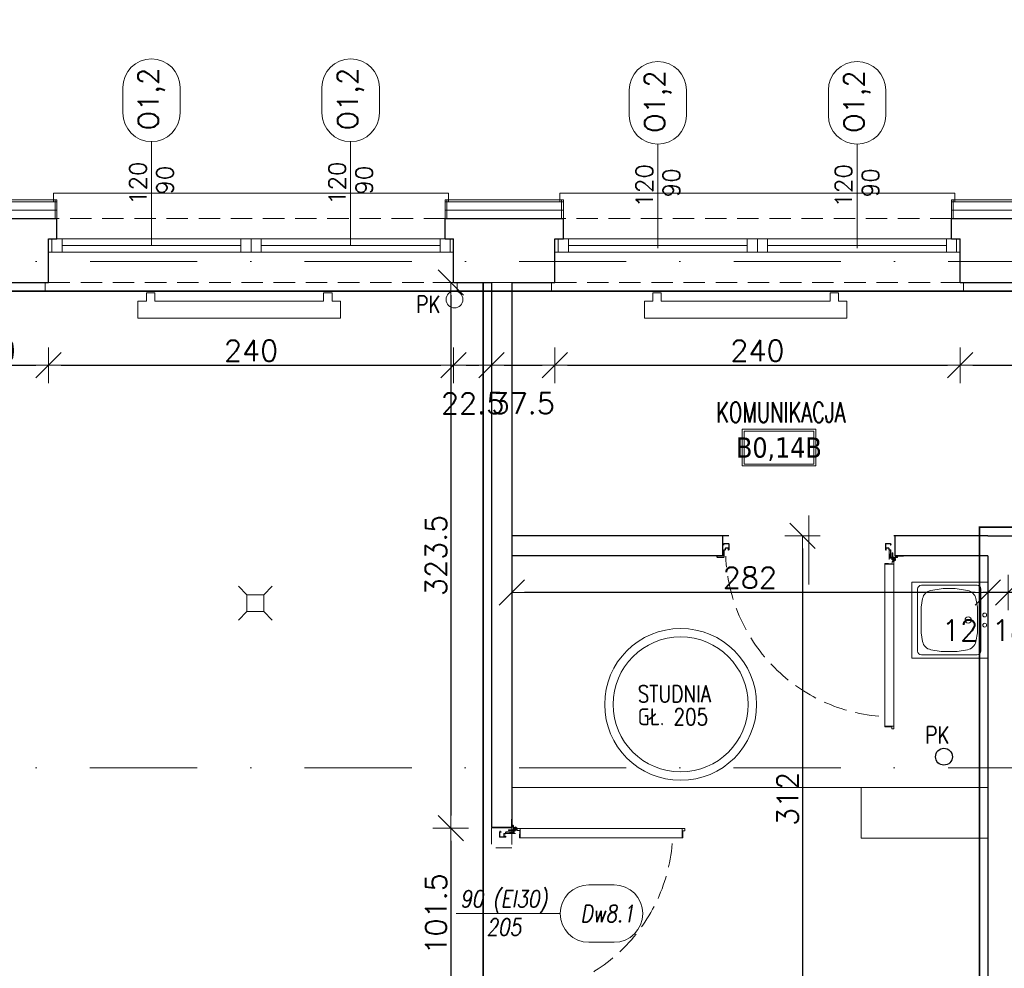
# Model space of a CAD drawing. Header units: millimetres. Extents: x 28291 to 177760, y -399809 to -170937.
# Tile 111 of 256: x 50504 to 51087, y -194758 to -194196. Entities that reach past the tile are written whole.
import ezdxf
from ezdxf.enums import TextEntityAlignment as Align

# ---------------------------------------------------------------- set-up
doc = ezdxf.new("R2010")
doc.units = ezdxf.units.MM
for name, pattern in [('2_3', [1, 0.5, -0.5]), ('CARKOVANA', [7.5, 5, -2.5]), ('CENTER', [0.6, 0.375, -0.075, 0.075, -0.075]), ('DASHDOT', [25.4, 12.7, -6.35, 0, -6.35]), ('HIDDEN', [9.525, 6.35, -3.175]), ('Hidden Line', [391.222223, 282.222223, -109]), ('HIDDEN2', [4.7625, 3.175, -1.5875])]:
    doc.linetypes.add(name, pattern=pattern)
doc.layers.get('0').update_dxf_attribs({"lineweight": 0})
for name, color, linetype, lineweight, true_color in [('!! 0_ Istn-okna - wymienione', 9, 'Continuous', 13, 0x808080), ('!! 0_Istn-armatura', 9, 'Continuous', 9, 0x808080), ('!! 0_Opis_okna - zrealizowane', 7, 'Continuous', 15, 0xb3b3b3), ('!! 1_drzwi-linia - zrealizowane', 7, 'Continuous', 5, 0x7a7a7a), ('!! 1_tynk zewn nowy wykon.', 7, 'Continuous', 13, 0x949494), ('!! 1_Wyburzenia', 252, 'CARKOVANA', 13, 0x696969), ('!! 2_OPIS DRZWI ZREAZL', 7, 'Continuous', 5, 0xb5b5b5), ('!! 2_remont ocieplenie wykon', 7, 'Continuous', 13, 0x949494)]:
    doc.layers.add(name, color=color, linetype=linetype, lineweight=lineweight, true_color=true_color)
for name, color, linetype, lineweight in [('!! 0_ Istn-sciany', 3, 'Continuous', 30), ('!! 0_ Istn-widok', 1, 'Continuous', 15), ('!! 0_Istn-cienka', 4, 'Continuous', 9), ('!! 0_Istn-drzwi', 1, 'Continuous', 13), ('!! 0_Istn-went', 5, 'Continuous', 13), ('!! 0_Opis_pom', 9, 'Continuous', 13), ('!! 1  WYDZIELENIE PPOŻ', 252, 'Continuous', 0), ('!! wymiary osi', 250, 'Continuous', 9), ('0-osie-liniA', 14, 'DASHDOT', 5)]:
    doc.layers.add(name, color=color, linetype=linetype, lineweight=lineweight)
doc.layers.add('!! 0_Istn-grzejniki', color=7, linetype='Continuous', lineweight=0, plot=False)
doc.layers.add('!! 0_opis pionów', color=4, linetype='Continuous')
doc.styles.add('50', font='ROMANS.shx', dxfattribs={"width": 0.8, "height": 10})
doc.styles.add('ARCHETYP', font='romans.shx', dxfattribs={"height": 15})
doc.styles.add('ARIAL', font='tahoma.ttf')
doc.styles.add('TXT', font='simplex.shx')
doc.linetypes.add('ZIGZAG', pattern='A,0.00254,-5.08,[131,ltypeshp.shx,S=5.08,R=0,X=-5.08,Y=0],-10.16,[131,ltypeshp.shx,S=5.08,R=180,X=5.08,Y=0],-5.08', length=20.32254)
doc.dimstyles.new('DIM50', dxfattribs={"dimscale": 5, "dimtxt": 2.5, "dimasz": 1.5, "dimexe": 0, "dimexo": 0, "dimgap": 0.5, "dimtad": 1, "dimdec": 4, "dimrnd": 0.5, "dimdsep": 46, "dimtxsty": 'TXT', "dimblk1": 'TICK1', "dimblk2": 'TICK1', "dimsah": 1, "dimcen": 0, "dimse1": 1, "dimse2": 1, "dimclrd": 1, "dimclre": 7, "dimclrt": 9, "dimadec": 0, "dimazin": 0, "dimtfac": 1, "dimtdec": 4, "dimtmove": 2, "dimatfit": 3, "dimldrblk": 'TICK1', "dimfxl": 1, "dimtolj": 1, "dimarcsym": 0})

# ---------------------------------------------------------------- blocks, each defined once
blk = doc.blocks.new('A$C19D82A3D')
for points in [[(-5, 10), (-10, 15)], [(5, 10), (10, 15)], [(-5, 0), (-10, -5)], [(5, 0), (10, -5)]]:
    blk.add_lwpolyline(points)
blk.add_lwpolyline([(-5, 10), (5, 10), (5, 0), (-5, 0)], close=True)
blk = doc.blocks.new('A$C04090CF1')
for p, q in [((0, 60), (60, 60)), ((0, 0), (0, 60)), ((54.5, 55.5), (5.5, 55.5)), ((60, 60), (60, 0)), ((2.5, 8.5), (2.5, 52.5)), ((13.04, 51.51), (19.82, 52.74)), ((46.96, 51.51), (40.18, 52.74)), ((57.5, 8.5), (57.5, 52.5)), ((5.22, 36.82), (6.58, 44.95)), ((54.78, 36.82), (53.42, 44.95)), ((6.58, 16.05), (5.22, 24.18)), ((53.42, 16.05), (54.78, 24.18)), ((19.82, 8.26), (13.04, 9.49)), ((40.18, 8.26), (46.96, 9.49)), ((60, 0), (0, 0)), ((54.5, 5.5), (5.5, 5.5))]:
    blk.add_line(p, q)
for points in [[(19.82, 52.74), (40.18, 52.74)], [(19.82, 8.26), (40.18, 8.26)]]:
    blk.add_lwpolyline(points)
for centre, radius in [((30, 15.5), 2.5), ((26, 2.48), 1.5), ((34, 2.48), 1.5)]:
    blk.add_circle(centre, radius)
for centre, radius, start, end in [((5.5, 52.5), 3, 90, 180), ((54.5, 52.5), 3, 0, 90), ((14.47, 43.64), 8, 100.30485, 170.53768), ((45.53, 43.64), 8, 9.46232, 79.69515), ((188.36, 30.5), 183.25, 178.0251, 181.9749), ((-128.36, 30.5), 183.25, 358.0251, 1.9749), ((14.47, 17.36), 8, 189.46232, 259.69515), ((45.53, 17.36), 8, 280.30485, 350.53768), ((5.5, 8.5), 3, 180, 270), ((54.5, 8.5), 3, 270, 0)]:
    blk.add_arc(centre, radius, start, end)
blk = doc.blocks.new('A$C1F8E0840')
at = {"linetype": 'Continuous', "xscale": 0.75, "yscale": 0.75, "zscale": 0.75}
blk.add_blockref('A$C04090CF1', (-22.5, 0), dxfattribs=at)
blk = doc.blocks.new('BLOK OSI')
at = {"layer": '0-osie-liniA', "ltscale": 5}
for points in [[(48639.33021, -194402.0883), (55424.2848, -194402.0883)], [(48639.25763, -194702.0883), (55442.2848, -194702.0883)]]:
    blk.add_lwpolyline(points, dxfattribs=at)
blk = doc.blocks.new('1_ok-opis')
blk.add_line((0, 111.61), (0, 50))
for points in [[(-17, 128.61), (-17, 143.61)], [(17, 128.61), (17, 143.61)]]:
    blk.add_lwpolyline(points)
for centre, start, end in [((0, 143.61), 0, 180), ((0, 128.61), 180, 0)]:
    blk.add_arc(centre, 17, start, end)
at = {"style": 'ARCHETYP'}
for tag, height, rotation, p in [('NR', 12, 90, (0, 136.9)), ('NR', 12, 270, (0, 136.9)), ('SZEROKOŚĆ', 10, 90, (-8, 78.29)), ('WYSOKOŚĆ', 10, 270, (-8, 78.29)), ('WYSOKOŚĆ', 10, 90, (8, 78.29)), ('SZEROKOŚĆ', 10, 270, (8, 78.29))]:
    blk.add_attdef(tag, text='', height=height, rotation=rotation, dxfattribs=at).set_placement(p, align=Align.MIDDLE)
blk = doc.blocks.new('TICK1')
at = {"color": 2}
blk.add_line((-1, -1), (1, 1), dxfattribs=at)
at = {"color": 0}
for p, q in [((0, -1.4), (0, 1.4)), ((0, 0), (-1, 0))]:
    blk.add_line(p, q, dxfattribs=at)
blk = doc.blocks.new('*D2237')
at = {"layer": '!! wymiary osi', "color": 1, "lineweight": -2, "transparency": 16777216}
blk.add_line((50211.21, -193779.13), (50776.21, -193779.13), dxfattribs=at)
at = {"layer": 'DEFPOINTS', "color": 0, "transparency": 16777216}
for p in [(50783.71, -193779.13), (50203.71, -194326.59), (50783.71, -194326.59)]:
    blk.add_point(p, dxfattribs=at)
at = {"layer": '!! wymiary osi', "color": 1, "lineweight": -2, "transparency": 16777216, "xscale": 7.5, "yscale": 7.5, "zscale": 7.5, "rotation": 180}
blk.add_blockref('TICK1', (50203.71, -193779.13), dxfattribs=at)
at = {"layer": '!! wymiary osi', "color": 1, "lineweight": -2, "transparency": 16777216, "xscale": 7.5, "yscale": 7.5, "zscale": 7.5}
blk.add_blockref('TICK1', (50783.71, -193779.13), dxfattribs=at)
at = {"layer": '!! wymiary osi', "color": 9, "transparency": 16777216, "insert": (50493.71, -193770.38), "char_height": 12.5, "attachment_point": 5, "style": 'TXT'}
blk.add_mtext('\\A1;580', dxfattribs=at)
blk = doc.blocks.new('*D2238')
at = {"layer": '!! wymiary osi', "color": 1, "lineweight": -2, "transparency": 16777216}
for p, q in [((50776.21, -193779.13), (50768.71, -193779.13)), ((50783.71, -193779.13), (50795.71, -193779.13)), ((50803.21, -193779.13), (50810.71, -193779.13))]:
    blk.add_line(p, q, dxfattribs=at)
at = {"layer": 'DEFPOINTS', "color": 0, "transparency": 16777216}
for p in [(50795.71, -193779.13), (50783.71, -194326.59), (50795.71, -194326.59)]:
    blk.add_point(p, dxfattribs=at)
at = {"layer": '!! wymiary osi', "color": 1, "lineweight": -2, "transparency": 16777216, "xscale": 7.5, "yscale": 7.5, "zscale": 7.5}
blk.add_blockref('TICK1', (50783.71, -193779.13), dxfattribs=at)
at = {"layer": '!! wymiary osi', "color": 1, "lineweight": -2, "transparency": 16777216, "xscale": 7.5, "yscale": 7.5, "zscale": 7.5, "rotation": 180}
blk.add_blockref('TICK1', (50795.71, -193779.13), dxfattribs=at)
at = {"layer": '!! wymiary osi', "color": 9, "transparency": 16777216, "insert": (50789.71, -193769.13), "char_height": 12.5, "attachment_point": 5, "style": 'TXT'}
blk.add_mtext('\\A1;12', dxfattribs=at)
blk = doc.blocks.new('*D2239')
at = {"layer": '!! wymiary osi', "color": 1, "lineweight": -2, "transparency": 16777216}
blk.add_line((50803.21, -193779.13), (51213.72, -193779.13), dxfattribs=at)
at = {"layer": 'DEFPOINTS', "color": 0, "transparency": 16777216}
for p in [(51221.22, -193779.13), (50795.71, -194326.59), (51221.22, -194326.59)]:
    blk.add_point(p, dxfattribs=at)
at = {"layer": '!! wymiary osi', "color": 1, "lineweight": -2, "transparency": 16777216, "xscale": 7.5, "yscale": 7.5, "zscale": 7.5, "rotation": 180}
blk.add_blockref('TICK1', (50795.71, -193779.13), dxfattribs=at)
at = {"layer": '!! wymiary osi', "color": 1, "lineweight": -2, "transparency": 16777216, "xscale": 7.5, "yscale": 7.5, "zscale": 7.5}
blk.add_blockref('TICK1', (51221.22, -193779.13), dxfattribs=at)
at = {"layer": '!! wymiary osi', "color": 9, "transparency": 16777216, "insert": (51008.46, -193770.38), "char_height": 12.5, "attachment_point": 5, "style": 'TXT'}
blk.add_mtext('\\A1;425.5', dxfattribs=at)
blk = doc.blocks.new('*D2364')
at = {"layer": '!! wymiary osi', "color": 1, "lineweight": -2, "transparency": 16777216}
blk.add_line((50759.47, -194359.09), (50759.47, -194667.42), dxfattribs=at)
at = {"layer": 'DEFPOINTS', "color": 0, "transparency": 16777216}
for p in [(50783.71, -194351.59), (50759.47, -194674.92), (50783.71, -194674.92)]:
    blk.add_point(p, dxfattribs=at)
at = {"layer": '!! wymiary osi', "color": 1, "lineweight": -2, "transparency": 16777216, "xscale": 7.5, "yscale": 7.5, "zscale": 7.5}
for p, rotation in [((50759.47, -194351.59), 90), ((50759.47, -194674.92), 270)]:
    blk.add_blockref('TICK1', p, dxfattribs=dict(at, rotation=rotation))
at = {"layer": '!! wymiary osi', "color": 9, "transparency": 16777216, "insert": (50750.72, -194513.26), "char_height": 12.5, "attachment_point": 5, "rotation": 90, "style": 'TXT'}
blk.add_mtext('\\A1;323.5', dxfattribs=at)
blk = doc.blocks.new('*D2365')
at = {"layer": '!! wymiary osi', "color": 1, "lineweight": -2, "transparency": 16777216}
blk.add_line((50759.47, -194682.42), (50759.47, -194769.09), dxfattribs=at)
at = {"layer": 'DEFPOINTS', "color": 0, "transparency": 16777216}
for p in [(50783.71, -194674.92), (50759.47, -194776.59), (50783.71, -194776.59)]:
    blk.add_point(p, dxfattribs=at)
at = {"layer": '!! wymiary osi', "color": 1, "lineweight": -2, "transparency": 16777216, "xscale": 7.5, "yscale": 7.5, "zscale": 7.5}
for p, rotation in [((50759.47, -194674.92), 90), ((50759.47, -194776.59), 270)]:
    blk.add_blockref('TICK1', p, dxfattribs=dict(at, rotation=rotation))
at = {"layer": '!! wymiary osi', "color": 9, "transparency": 16777216, "insert": (50750.72, -194725.76), "char_height": 12.5, "attachment_point": 5, "rotation": 90, "style": 'TXT'}
blk.add_mtext('\\A1;101.5', dxfattribs=at)
blk = doc.blocks.new('*D2382')
at = {"layer": '!! wymiary osi', "color": 1, "lineweight": -2, "transparency": 16777216}
blk.add_line((50468.72, -194400.59), (50513.72, -194400.59), dxfattribs=at)
at = {"layer": 'DEFPOINTS', "color": 0, "transparency": 16777216}
for p in [(50461.22, -194351.59), (50521.22, -194351.59), (50521.22, -194400.59)]:
    blk.add_point(p, dxfattribs=at)
at = {"layer": '!! wymiary osi', "color": 1, "lineweight": -2, "transparency": 16777216, "xscale": 7.5, "yscale": 7.5, "zscale": 7.5, "rotation": 180}
blk.add_blockref('TICK1', (50461.22, -194400.59), dxfattribs=at)
at = {"layer": '!! wymiary osi', "color": 1, "lineweight": -2, "transparency": 16777216, "xscale": 7.5, "yscale": 7.5, "zscale": 7.5}
blk.add_blockref('TICK1', (50521.22, -194400.59), dxfattribs=at)
at = {"layer": '!! wymiary osi', "color": 9, "transparency": 16777216, "insert": (50491.22, -194391.84), "char_height": 12.5, "attachment_point": 5, "style": 'TXT'}
blk.add_mtext('\\A1;60', dxfattribs=at)
blk = doc.blocks.new('*D2383')
at = {"layer": '!! wymiary osi', "color": 1, "lineweight": -2, "transparency": 16777216}
blk.add_line((50528.72, -194400.59), (50753.72, -194400.59), dxfattribs=at)
at = {"layer": 'DEFPOINTS', "color": 0, "transparency": 16777216}
for p in [(50521.22, -194351.59), (50761.22, -194351.59), (50761.22, -194400.59)]:
    blk.add_point(p, dxfattribs=at)
at = {"layer": '!! wymiary osi', "color": 1, "lineweight": -2, "transparency": 16777216, "xscale": 7.5, "yscale": 7.5, "zscale": 7.5, "rotation": 180}
blk.add_blockref('TICK1', (50521.22, -194400.59), dxfattribs=at)
at = {"layer": '!! wymiary osi', "color": 1, "lineweight": -2, "transparency": 16777216, "xscale": 7.5, "yscale": 7.5, "zscale": 7.5}
blk.add_blockref('TICK1', (50761.22, -194400.59), dxfattribs=at)
at = {"layer": '!! wymiary osi', "color": 9, "transparency": 16777216, "insert": (50641.22, -194391.84), "char_height": 12.5, "attachment_point": 5, "style": 'TXT'}
blk.add_mtext('\\A1;240', dxfattribs=at)
blk = doc.blocks.new('*D2384')
at = {"layer": '!! wymiary osi', "color": 1, "lineweight": -2, "transparency": 16777216}
blk.add_line((50768.72, -194400.59), (50776.21, -194400.59), dxfattribs=at)
at = {"layer": 'DEFPOINTS', "color": 0, "transparency": 16777216}
for p in [(50761.22, -194351.59), (50783.71, -194351.59), (50783.71, -194400.59)]:
    blk.add_point(p, dxfattribs=at)
at = {"layer": '!! wymiary osi', "color": 1, "lineweight": -2, "transparency": 16777216, "xscale": 7.5, "yscale": 7.5, "zscale": 7.5, "rotation": 180}
blk.add_blockref('TICK1', (50761.22, -194400.59), dxfattribs=at)
at = {"layer": '!! wymiary osi', "color": 1, "lineweight": -2, "transparency": 16777216, "xscale": 7.5, "yscale": 7.5, "zscale": 7.5}
blk.add_blockref('TICK1', (50783.71, -194400.59), dxfattribs=at)
at = {"layer": '!! wymiary osi', "color": 9, "transparency": 16777216, "insert": (50772.46, -194423.09), "char_height": 12.5, "attachment_point": 5, "style": 'TXT'}
blk.add_mtext('\\A1;22.5', dxfattribs=at)
blk = doc.blocks.new('*D2385')
at = {"layer": '!! wymiary osi', "color": 1, "lineweight": -2, "transparency": 16777216}
blk.add_line((50791.21, -194400.59), (50813.72, -194400.59), dxfattribs=at)
at = {"layer": 'DEFPOINTS', "color": 0, "transparency": 16777216}
for p in [(50783.71, -194351.59), (50821.22, -194351.59), (50821.22, -194400.59)]:
    blk.add_point(p, dxfattribs=at)
at = {"layer": '!! wymiary osi', "color": 1, "lineweight": -2, "transparency": 16777216, "xscale": 7.5, "yscale": 7.5, "zscale": 7.5, "rotation": 180}
blk.add_blockref('TICK1', (50783.71, -194400.59), dxfattribs=at)
at = {"layer": '!! wymiary osi', "color": 1, "lineweight": -2, "transparency": 16777216, "xscale": 7.5, "yscale": 7.5, "zscale": 7.5}
blk.add_blockref('TICK1', (50821.22, -194400.59), dxfattribs=at)
at = {"layer": '!! wymiary osi', "color": 9, "transparency": 16777216, "insert": (50802.46, -194423.09), "char_height": 12.5, "attachment_point": 5, "style": 'TXT'}
blk.add_mtext('\\A1;37.5', dxfattribs=at)
blk = doc.blocks.new('*D2386')
at = {"layer": '!! wymiary osi', "color": 1, "lineweight": -2, "transparency": 16777216}
blk.add_line((50828.72, -194400.59), (51053.72, -194400.59), dxfattribs=at)
at = {"layer": 'DEFPOINTS', "color": 0, "transparency": 16777216}
for p in [(50821.22, -194351.59), (51061.22, -194351.59), (51061.22, -194400.59)]:
    blk.add_point(p, dxfattribs=at)
at = {"layer": '!! wymiary osi', "color": 1, "lineweight": -2, "transparency": 16777216, "xscale": 7.5, "yscale": 7.5, "zscale": 7.5, "rotation": 180}
blk.add_blockref('TICK1', (50821.22, -194400.59), dxfattribs=at)
at = {"layer": '!! wymiary osi', "color": 1, "lineweight": -2, "transparency": 16777216, "xscale": 7.5, "yscale": 7.5, "zscale": 7.5}
blk.add_blockref('TICK1', (51061.22, -194400.59), dxfattribs=at)
at = {"layer": '!! wymiary osi', "color": 9, "transparency": 16777216, "insert": (50941.22, -194391.84), "char_height": 12.5, "attachment_point": 5, "style": 'TXT'}
blk.add_mtext('\\A1;240', dxfattribs=at)
blk = doc.blocks.new('*D2387')
at = {"layer": '!! wymiary osi', "color": 1, "lineweight": -2, "transparency": 16777216}
blk.add_line((51068.72, -194400.59), (51213.72, -194400.59), dxfattribs=at)
at = {"layer": 'DEFPOINTS', "color": 0, "transparency": 16777216}
for p in [(51061.22, -194351.59), (51221.22, -194351.59), (51221.22, -194400.59)]:
    blk.add_point(p, dxfattribs=at)
at = {"layer": '!! wymiary osi', "color": 1, "lineweight": -2, "transparency": 16777216, "xscale": 7.5, "yscale": 7.5, "zscale": 7.5, "rotation": 180}
blk.add_blockref('TICK1', (51061.22, -194400.59), dxfattribs=at)
at = {"layer": '!! wymiary osi', "color": 1, "lineweight": -2, "transparency": 16777216, "xscale": 7.5, "yscale": 7.5, "zscale": 7.5}
blk.add_blockref('TICK1', (51221.22, -194400.59), dxfattribs=at)
at = {"layer": '!! wymiary osi', "color": 9, "transparency": 16777216, "insert": (51141.22, -194391.84), "char_height": 12.5, "attachment_point": 5, "style": 'TXT'}
blk.add_mtext('\\A1;160', dxfattribs=at)
blk = doc.blocks.new('*D2581')
at = {"layer": '!! wymiary osi', "color": 1, "lineweight": -2, "transparency": 16777216}
for p, q in [((51082.21, -194535.23), (51074.71, -194535.23)), ((51108.22, -194535.23), (51089.71, -194535.23)), ((51115.72, -194535.23), (51123.22, -194535.23))]:
    blk.add_line(p, q, dxfattribs=at)
at = {"layer": 'DEFPOINTS', "color": 0, "transparency": 16777216}
for p in [(51089.71, -194513.59), (51108.22, -194513.59), (51089.71, -194535.23)]:
    blk.add_point(p, dxfattribs=at)
at = {"layer": '!! wymiary osi', "color": 1, "lineweight": -2, "transparency": 16777216, "xscale": 7.5, "yscale": 7.5, "zscale": 7.5}
blk.add_blockref('TICK1', (51089.71, -194535.23), dxfattribs=at)
at = {"layer": '!! wymiary osi', "color": 1, "lineweight": -2, "transparency": 16777216, "xscale": 7.5, "yscale": 7.5, "zscale": 7.5, "rotation": 180}
blk.add_blockref('TICK1', (51108.22, -194535.23), dxfattribs=at)
at = {"layer": '!! wymiary osi', "color": 9, "transparency": 16777216, "insert": (51098.96, -194557.73), "char_height": 12.5, "attachment_point": 5, "style": 'TXT'}
blk.add_mtext('\\A1;18.5', dxfattribs=at)
blk = doc.blocks.new('*D2582')
at = {"layer": '!! wymiary osi', "color": 1, "lineweight": -2, "transparency": 16777216}
for p, q in [((51070.21, -194535.23), (51062.71, -194535.23)), ((51089.71, -194535.23), (51077.71, -194535.23)), ((51097.21, -194535.23), (51104.71, -194535.23))]:
    blk.add_line(p, q, dxfattribs=at)
at = {"layer": 'DEFPOINTS', "color": 0, "transparency": 16777216}
for p in [(51077.71, -194501.59), (51089.71, -194513.59), (51077.71, -194535.23)]:
    blk.add_point(p, dxfattribs=at)
at = {"layer": '!! wymiary osi', "color": 1, "lineweight": -2, "transparency": 16777216, "xscale": 7.5, "yscale": 7.5, "zscale": 7.5}
blk.add_blockref('TICK1', (51077.71, -194535.23), dxfattribs=at)
at = {"layer": '!! wymiary osi', "color": 1, "lineweight": -2, "transparency": 16777216, "xscale": 7.5, "yscale": 7.5, "zscale": 7.5, "rotation": 180}
blk.add_blockref('TICK1', (51089.71, -194535.23), dxfattribs=at)
at = {"layer": '!! wymiary osi', "color": 9, "transparency": 16777216, "insert": (51061.25, -194557.73), "char_height": 12.5, "attachment_point": 5, "style": 'TXT'}
blk.add_mtext('\\A1;12', dxfattribs=at)
blk = doc.blocks.new('*D2583')
at = {"layer": '!! wymiary osi', "color": 1, "lineweight": -2, "transparency": 16777216}
blk.add_line((51070.21, -194535.23), (50803.21, -194535.23), dxfattribs=at)
at = {"layer": 'DEFPOINTS', "color": 0, "transparency": 16777216}
for p in [(50795.71, -194501.59), (51077.71, -194501.59), (50795.71, -194535.23)]:
    blk.add_point(p, dxfattribs=at)
at = {"layer": '!! wymiary osi', "color": 1, "lineweight": -2, "transparency": 16777216, "xscale": 7.5, "yscale": 7.5, "zscale": 7.5, "rotation": 180}
blk.add_blockref('TICK1', (50795.71, -194535.23), dxfattribs=at)
at = {"layer": '!! wymiary osi', "color": 1, "lineweight": -2, "transparency": 16777216, "xscale": 7.5, "yscale": 7.5, "zscale": 7.5}
blk.add_blockref('TICK1', (51077.71, -194535.23), dxfattribs=at)
at = {"layer": '!! wymiary osi', "color": 9, "transparency": 16777216, "insert": (50936.71, -194526.48), "char_height": 12.5, "attachment_point": 5, "style": 'TXT'}
blk.add_mtext('\\A1;282', dxfattribs=at)
blk = doc.blocks.new('*D2584')
at = {"layer": '!! wymiary osi', "color": 1, "lineweight": -2, "transparency": 16777216}
blk.add_line((50967.9, -194509.09), (50967.9, -194806.09), dxfattribs=at)
at = {"layer": 'DEFPOINTS', "color": 0, "transparency": 16777216}
for p in [(51077.71, -194501.59), (50967.9, -194813.59), (51077.71, -194813.59)]:
    blk.add_point(p, dxfattribs=at)
at = {"layer": '!! wymiary osi', "color": 1, "lineweight": -2, "transparency": 16777216, "xscale": 7.5, "yscale": 7.5, "zscale": 7.5}
for p, rotation in [((50967.9, -194501.59), 90), ((50967.9, -194813.59), 270)]:
    blk.add_blockref('TICK1', p, dxfattribs=dict(at, rotation=rotation))
at = {"layer": '!! wymiary osi', "color": 9, "transparency": 16777216, "insert": (50959.15, -194657.59), "char_height": 12.5, "attachment_point": 5, "rotation": 90, "style": 'TXT'}
blk.add_mtext('\\A1;312', dxfattribs=at)
blk = doc.blocks.new('zaw-dr-90-p')
at = {"color": 2, "linetype": 'CENTER', "ltscale": 0.2}
for p, q in [((12, 0), (-12, 0)), ((0, 12), (0, -12)), ((24.5, 24), (31, 24)), ((24.5, 19), (31, 19))]:
    blk.add_line(p, q, dxfattribs=at)
at = {"ltscale": 0.2}
for p, q in [((10, 12), (6.5, 12)), ((10, 0), (10, 6.5))]:
    blk.add_line(p, q, dxfattribs=at)
blk.add_lwpolyline([(0, 6.5), (23.5, 6.5, 0.414214), (28, 11), (28, 31), (24.5, 31), (24.5, 11, -0.414214), (23.5, 10), (0, 10, 4.561698), (7.6, 6.5), (4.9, 4.2)], format="xyb", dxfattribs=at)
blk.add_lwpolyline([(-0.2, -0.2), (-2.5, -0.2), (-2.5, 0.2), (-0.2, 0.2), (-0.2, 2.5), (0.2, 2.5), (0.2, 0.2), (2.8, 0.2), (2.8, -0.2), (0.2, -0.2), (0.2, -2.8), (-0.2, -2.8)], close=True)
blk.add_lwpolyline([(10, 10), (10, 39), (6.5, 39), (6.5, 10)], dxfattribs=at)
blk.add_circle((0, 0), 6.5, dxfattribs=at)
blk = doc.blocks.new('drzwi 90- sc 12')
for p, q in [((-13616.12, 20410.26), (-13616.12, 20411.46)), ((-13616.12, 20411.46), (-13615.02, 20411.46)), ((-13614.92, 20411.36), (-13614.92, 20313.77)), ((-13620.32, 20410.16), (-13620.32, 20313.77)), ((-13614.92, 20409.86), (-13620.32, 20409.86)), ((-13616.12, 20410.26), (-13620.22, 20410.26)), ((-13616.12, 20410.26), (-13620, 20410.26)), ((-13618.17, 20410.26), (-13616.22, 20410.26)), ((-13618.17, 20410.26), (-13616.22, 20410.26)), ((-13620.32, 20313.47), (-13620.32, 20317.97)), ((-13614.92, 20312.27), (-13614.92, 20317.97)), ((-13614.92, 20313.77), (-13620.32, 20313.77)), ((-13618.22, 20313.37), (-13620.22, 20313.37)), ((-13618.22, 20313.67), (-13618.22, 20313.37)), ((-13618.22, 20313.67), (-13616.42, 20313.67)), ((-13615.92, 20313.17), (-13615.92, 20312.17)), ((-13615.92, 20312.17), (-13615.02, 20312.17)), ((-13715.57, 20308.32), (-13715.57, 20308.56)), ((-13715.57, 20307.69), (-13715.57, 20308.56)), ((-13715.57, 20307.82), (-13715.57, 20308.56)), ((-13715.57, 20307.72), (-13715.37, 20307.72)), ((-13617.77, 20311.12), (-13617.77, 20305.72)), ((-13617.77, 20311.12), (-13617.77, 20305.72)), ((-13616.17, 20309.92), (-13617.37, 20309.92)), ((-13616.17, 20309.92), (-13616.17, 20311.02)), ((-13715.77, 20301.96), (-13716.27, 20301.96)), ((-13616.77, 20301.96), (-13616.27, 20301.96))]:
    blk.add_line(p, q)
for points in [[(-13665.27, 20284.96), (-13665.27, 20325.83)], [(-13615.57, 20309.64), (-13615.32, 20309.64), (-13615.32, 20309.82), (-13616.32, 20309.82), (-13616.32, 20309.64), (-13615.92, 20309.64)]]:
    blk.add_lwpolyline(points)
at = {"lineweight": 30}
for points in [[(-13716.27, 20308.92), (-13721.27, 20308.92)], [(-13716.27, 20308.92), (-13716.27, 20296.92)], [(-13614.27, 20308.92), (-13609.27, 20308.92)], [(-13614.27, 20308.92), (-13614.27, 20296.92)]]:
    blk.add_lwpolyline(points, dxfattribs=at)
at = {"ltscale": 0.2}
for points in [[(-13715.57, 20307.51), (-13715.57, 20309.48, 0.414214), (-13715.91, 20309.82), (-13719.43, 20309.82, 0.414214), (-13719.77, 20309.48), (-13719.77, 20308.92), (-13719.59, 20308.92), (-13719.59, 20309.48, -0.414214), (-13719.43, 20309.64), (-13716.97, 20309.64)], [(-13716.97, 20309.64), (-13715.91, 20309.64, -0.414214), (-13715.75, 20309.48), (-13715.75, 20307.51)], [(-13715.75, 20307.76), (-13715.75, 20305.58, 0.414214), (-13715.41, 20305.24), (-13714.96, 20305.24, -0.414214), (-13714.8, 20305.08), (-13714.8, 20304.48, 0.414214), (-13714.46, 20304.14), (-13713.28, 20304.14, 0.414214), (-13712.94, 20304.48), (-13712.94, 20305.15, -1), (-13712.75, 20305.15), (-13712.75, 20301.96, -0.414214), (-13712.91, 20301.8), (-13715.43, 20301.8, -0.414214), (-13715.59, 20301.96), (-13715.59, 20302.52), (-13715.77, 20302.52), (-13715.77, 20301.96, 0.414214), (-13715.43, 20301.62), (-13712.91, 20301.62, 0.414214), (-13712.57, 20301.96), (-13712.57, 20305.15, 1), (-13713.12, 20305.15), (-13713.12, 20304.48, -0.414214), (-13713.28, 20304.32), (-13714.46, 20304.32, -0.414214), (-13714.62, 20304.48), (-13714.62, 20305.08, 0.414214), (-13714.96, 20305.42), (-13715.41, 20305.42, -0.414214), (-13715.57, 20305.58), (-13715.57, 20307.64)], [(-13615.92, 20309.64), (-13616.63, 20309.64, 0.414214), (-13616.79, 20309.48), (-13616.79, 20305.58, -0.414214), (-13617.13, 20305.24), (-13617.58, 20305.24, 0.414214), (-13617.74, 20305.08), (-13617.74, 20304.48, -0.414214), (-13618.08, 20304.14), (-13619.26, 20304.14, -0.414214), (-13619.6, 20304.48), (-13619.6, 20305.15, 1), (-13619.79, 20305.15), (-13619.79, 20301.96, 0.414214), (-13619.63, 20301.8), (-13617.11, 20301.8, 0.414214), (-13616.95, 20301.96), (-13616.95, 20302.52), (-13616.77, 20302.52), (-13616.77, 20301.96, -0.414214), (-13617.11, 20301.62), (-13619.63, 20301.62, -0.414214), (-13619.97, 20301.96), (-13619.97, 20305.15, -1), (-13619.42, 20305.15), (-13619.42, 20304.48, 0.414214), (-13619.26, 20304.32), (-13618.08, 20304.32, 0.414214), (-13617.92, 20304.48), (-13617.92, 20305.08, -0.414214), (-13617.58, 20305.42), (-13617.13, 20305.42, 0.414214), (-13616.97, 20305.58), (-13616.97, 20309.48, -0.414214), (-13616.63, 20309.82), (-13613.11, 20309.82, -0.414214), (-13612.77, 20309.48), (-13612.77, 20308.92), (-13612.95, 20308.92), (-13612.95, 20309.48, 0.414214), (-13613.11, 20309.64), (-13615.57, 20309.64)]]:
    blk.add_lwpolyline(points, format="xyb", dxfattribs=at)
blk.add_lwpolyline([(-13616.79, 20308.82), (-13616.97, 20308.82), (-13616.97, 20307.42), (-13616.79, 20307.42)], close=True)
for centre, radius, start, end in [((-13615.02, 20411.36), 0.1, 0, 90), ((-13620.22, 20410.16), 0.1, 90, 180), ((-13620.22, 20313.47), 0.1, 180, 270), ((-13616.42, 20313.17), 0.5, 0, 90), ((-13615.02, 20312.27), 0.1, 270, 0), ((-13616.27, 20311.02), 0.1, 0, 90)]:
    blk.add_arc(centre, radius, start, end)
at = {"linetype": 'Hidden Line', "lineweight": 9, "ltscale": 0.05}
blk.add_arc((-13615.5, 20305.14), 99.12, 94.80054, 177.69442, dxfattribs=at)
at = {"xscale": 0.09999999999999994, "yscale": 0.09999999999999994, "zscale": 0.09999999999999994, "rotation": 180.0000000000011}
blk.add_blockref('zaw-dr-90-p', (-13614.92, 20310.92), dxfattribs=at)

msp = doc.modelspace()

# ---------------------------------------------------------------- linework, layer by layer
at = {"layer": '!! 0_ Istn-okna - wymienione'}
for points in [[(50521.21802, -194325.5883), (50761.21802, -194325.5883)], [(50821.21802, -194325.5883), (51061.21802, -194325.5883)], [(50521.21802, -194333.5883), (50761.21802, -194333.5883)], [(50529.21802, -194329.5883), (50635.21802, -194329.5883)], [(50647.21802, -194329.5883), (50753.21802, -194329.5883)], [(50821.21802, -194333.5883), (51061.21802, -194333.5883)], [(50829.21802, -194329.5883), (50935.21802, -194329.5883)], [(50947.21802, -194329.5883), (51053.21802, -194329.5883)]]:
    msp.add_lwpolyline(points, dxfattribs=at)
for points in [[(50523.21802, -194325.5883), (50529.21802, -194325.5883), (50529.21802, -194333.5883), (50523.21802, -194333.5883)], [(50635.21802, -194325.5883), (50641.21802, -194325.5883), (50641.21802, -194333.5883), (50635.21802, -194333.5883)], [(50641.21802, -194325.5883), (50647.21802, -194325.5883), (50647.21802, -194333.5883), (50641.21802, -194333.5883)], [(50753.21802, -194325.5883), (50759.21802, -194325.5883), (50759.21802, -194333.5883), (50753.21802, -194333.5883)], [(50823.21802, -194325.5883), (50829.21802, -194325.5883), (50829.21802, -194333.5883), (50823.21802, -194333.5883)], [(50935.21802, -194325.5883), (50941.21802, -194325.5883), (50941.21802, -194333.5883), (50935.21802, -194333.5883)], [(50941.21802, -194325.5883), (50947.21802, -194325.5883), (50947.21802, -194333.5883), (50941.21802, -194333.5883)], [(51053.21802, -194325.5883), (51059.21802, -194325.5883), (51059.21802, -194333.5883), (51053.21802, -194333.5883)]]:
    msp.add_lwpolyline(points, close=True, dxfattribs=at)
at = {"layer": '!! 0_ Istn-sciany'}
for points in [[(50456.21802, -194313.5883), (50526.21802, -194313.5883)], [(50526.21802, -194325.5883), (50526.21802, -194313.5883)], [(50756.21802, -194313.5883), (50826.21802, -194313.5883)], [(50756.21802, -194325.5883), (50756.21802, -194313.5883)], [(50826.21802, -194325.5883), (50826.21802, -194313.5883)], [(51056.21802, -194313.5883), (51251.21802, -194313.5883)], [(51056.21802, -194325.5883), (51056.21802, -194313.5883)], [(50521.21802, -194325.5883), (50526.21802, -194325.5883)], [(50521.21802, -194351.5883), (50521.21802, -194325.5883)], [(50756.21802, -194325.5883), (50761.21802, -194325.5883)], [(50761.21802, -194351.5883), (50761.21802, -194325.5883)], [(50821.21802, -194325.5883), (50826.21802, -194325.5883)], [(50821.21802, -194351.5883), (50821.21802, -194325.5883)], [(51056.21802, -194325.5883), (51061.21802, -194325.5883)], [(51061.21802, -194351.5883), (51061.21802, -194325.5883)], [(50461.21802, -194351.5883), (50521.21802, -194351.5883)], [(50761.21802, -194351.5883), (50783.71142, -194351.5883)], [(50783.71142, -194351.5883), (50783.71142, -194674.5883), (50795.71142, -194674.5883)], [(50795.71142, -194351.5883), (50821.21802, -194351.5883)], [(50795.71142, -194351.5883), (50795.71142, -194674.5883)], [(51061.21802, -194351.5883), (51246.21802, -194351.5883)], [(50924.21138, -194501.5883), (50795.71142, -194501.5883)], [(50920.71131, -194513.5883), (50920.71131, -194501.5883)], [(51077.71142, -194501.5883), (51022.01138, -194501.5883)], [(51077.71142, -194501.5883), (51108.21802, -194501.5883)], [(50920.71142, -194513.5883), (50795.71142, -194513.5883)], [(51077.71142, -194513.5883), (51022.71142, -194513.5883)], [(51077.71142, -194513.5883), (51077.71142, -194801.5883)]]:
    msp.add_lwpolyline(points, dxfattribs=at)
at = {"layer": '!! 0_ Istn-widok'}
for points in [[(50758.21802, -194298.5883), (50524.21802, -194298.5883)], [(50524.21802, -194303.5883), (50524.21802, -194298.5883)], [(50758.21802, -194303.5883), (50758.21802, -194298.5883)], [(51058.21802, -194298.5883), (50824.21802, -194298.5883)], [(50824.21802, -194303.5883), (50824.21802, -194298.5883)], [(51058.21802, -194303.5883), (51058.21802, -194298.5883)], [(50519.21802, -194351.5883), (50519.21802, -194356.5883)], [(50763.21802, -194351.5883), (50763.21802, -194356.5883)], [(50783.71142, -194351.5883), (50795.71142, -194351.5883)], [(50819.21802, -194351.5883), (50819.21802, -194356.5883)], [(51063.21802, -194351.5883), (51063.21802, -194356.5883)], [(50519.21802, -194356.5883), (50763.21802, -194356.5883)], [(50819.21802, -194356.5883), (51063.21802, -194356.5883)]]:
    msp.add_lwpolyline(points, dxfattribs=at)
at = {"layer": '!! 0_Istn-armatura'}
for centre, radius in [((50761.71142, -194361.5883), 5), ((50895.71142, -194601.5883), 45), ((50895.71142, -194601.5883), 40)]:
    msp.add_circle(centre, radius, dxfattribs=at)
at = {"layer": '!! 0_Istn-cienka', "linetype": 'HIDDEN', "ltscale": 2}
for points in [[(50756.21802, -194313.5883), (50526.21802, -194313.5883)], [(51056.21802, -194313.5883), (50826.21802, -194313.5883)], [(50521.21802, -194351.5883), (50761.21802, -194351.5883)], [(50821.21802, -194351.5883), (51061.21802, -194351.5883)]]:
    msp.add_lwpolyline(points, dxfattribs=at)
at = {"layer": '!! 0_Istn-drzwi'}
msp.add_lwpolyline([(50762.71142, -194725.58826), (50812.71142, -194725.58826)], dxfattribs=at)
at = {"layer": '!! 0_Istn-grzejniki'}
for points in [[(50689.21802, -194357.5883), (50689.21802, -194362.5883), (50694.21802, -194362.5883), (50694.21802, -194372.5883), (50574.21802, -194372.5883), (50574.21802, -194362.5883), (50579.21802, -194362.5883), (50579.21802, -194357.5883), (50584.21802, -194357.5883), (50584.21802, -194362.5883), (50684.21802, -194362.5883), (50684.21802, -194357.5883)], [(50989.21802, -194357.5883), (50989.21802, -194362.5883), (50994.21802, -194362.5883), (50994.21802, -194372.5883), (50874.21802, -194372.5883), (50874.21802, -194362.5883), (50879.21802, -194362.5883), (50879.21802, -194357.5883), (50884.21802, -194357.5883), (50884.21802, -194362.5883), (50984.21802, -194362.5883), (50984.21802, -194357.5883)]]:
    msp.add_lwpolyline(points, close=True, dxfattribs=at)
at = {"layer": '!! 0_Istn-went'}
for points in [[(50795.71142, -194650.80883), (51077.71142, -194650.80883)], [(51077.71142, -194650.80883), (51077.71142, -194680.80883), (51002.71142, -194680.80883), (51002.71142, -194650.80883)]]:
    msp.add_lwpolyline(points, dxfattribs=at)
at = {"layer": '!! 0_opis pionów'}
msp.add_circle((51051.71142, -194632.5883), 5, dxfattribs=at)
at = {"layer": '!! 0_Opis_pom', "ltscale": 0.7}
for points in [[(50932.1857, -194460.22296), (50975.7057, -194460.22296), (50975.7057, -194438.46296), (50932.1857, -194438.46296)], [(50933.2737, -194459.13496), (50974.6177, -194459.13496), (50974.6177, -194439.55096), (50933.2737, -194439.55096)]]:
    msp.add_lwpolyline(points, close=True, dxfattribs=at)
at = {"layer": '!! 1  WYDZIELENIE PPOŻ', "color": 20, "linetype": '2_3', "ltscale": 10, "true_color": 0xf65c09, "const_width": 1}
msp.add_lwpolyline([(50778.71142, -194921.5883), (50778.71142, -194351.5883)], dxfattribs=at)
msp.add_lwpolyline([(51216.21802, -194356.5883), (50208.71142, -194356.5883), (50208.71142, -194816.5883), (50390.71142, -194816.5883), (50390.71142, -194921.5883), (51004.71142, -194921.5883), (51004.71142, -194903.5883), (51072.71142, -194903.5883), (51072.71142, -194496.5883), (51216.21802, -194496.5883)], close=True, dxfattribs=at)
at = {"layer": '!! 1_tynk zewn nowy wykon.'}
for points in [[(50526.21802, -194302.5883), (50456.21802, -194302.5883)], [(50526.21802, -194303.5883), (50456.21802, -194303.5883)], [(50525.21802, -194302.5883), (50525.21802, -194313.5883)], [(50526.21802, -194302.5883), (50526.21802, -194313.5883)], [(50826.21802, -194302.5883), (50756.21802, -194302.5883)], [(50756.21802, -194302.5883), (50756.21802, -194313.5883)], [(50826.21802, -194303.5883), (50756.21802, -194303.5883)], [(50757.21802, -194302.5883), (50757.21802, -194313.5883)], [(50825.21802, -194302.5883), (50825.21802, -194313.5883)], [(50826.21802, -194302.5883), (50826.21802, -194313.5883)], [(51251.21802, -194302.5883), (51056.21802, -194302.5883)], [(51056.21802, -194302.5883), (51056.21802, -194313.5883)], [(51251.21802, -194303.5883), (51056.21802, -194303.5883)], [(51057.21802, -194302.5883), (51057.21802, -194313.5883)]]:
    msp.add_lwpolyline(points, dxfattribs=at)
at = {"layer": '!! 1_Wyburzenia', "linetype": 'HIDDEN2', "ltscale": 3}
for points in [[(50783.71142, -194674.92261), (50783.71142, -194686.5883)], [(50795.71142, -194675.08848), (50795.71142, -194686.5883)], [(50795.71142, -194686.5883), (50783.71142, -194686.5883)]]:
    msp.add_lwpolyline(points, dxfattribs=at)
at = {"layer": '!! 2_remont ocieplenie wykon', "linetype": 'ZIGZAG', "ltscale": 0.75}
for points in [[(50526.21802, -194308.5883), (50456.21802, -194308.5883)], [(50826.21802, -194308.5883), (50756.21802, -194308.5883)], [(51251.21802, -194308.5883), (51056.21802, -194308.5883)]]:
    msp.add_lwpolyline(points, dxfattribs=at)

# ---------------------------------------------------------------- block references
at = {"layer": '!! 0_ Istn-sciany'}
msp.add_blockref('BLOK OSI', (0, 63), dxfattribs=at)
at = {"layer": '!! 0_Istn-armatura', "xscale": -1, "rotation": 270}
msp.add_blockref('A$C19D82A3D', (50638.71142, -194541.5883), dxfattribs=at)
at = {"layer": '!! 0_Istn-armatura', "rotation": 90}
msp.add_blockref('A$C1F8E0840', (51077.71142, -194551.5883), dxfattribs=at)
at = {"layer": '!! 0_Opis_okna - zrealizowane'}
ref = msp.add_blockref('1_ok-opis', (50582.21802, -194379.5883), dxfattribs=at)
ref.add_attrib('WYSOKOŚĆ', '90', dxfattribs={"layer": '0', "height": 10, "rotation": 90, "style": 'ARCHETYP'}).set_placement((50590.21802, -194290.86789), align=Align.MIDDLE)
ref.add_attrib('SZEROKOŚĆ', '120', dxfattribs={"layer": '0', "height": 10, "rotation": 90, "style": 'ARCHETYP'}).set_placement((50574.21802, -194292.64135), align=Align.MIDDLE)
ref.add_attrib('NR', 'O1,2', dxfattribs={"layer": '0', "height": 12, "rotation": 90, "style": 'ARCHETYP'}).set_placement((50582.21802, -194242.68686), align=Align.MIDDLE)
ref = msp.add_blockref('1_ok-opis', (50700.21802, -194379.5883), dxfattribs=at)
ref.add_attrib('WYSOKOŚĆ', '90', dxfattribs={"layer": '0', "height": 10, "rotation": 90, "style": 'ARCHETYP'}).set_placement((50708.21802, -194290.86789), align=Align.MIDDLE)
ref.add_attrib('SZEROKOŚĆ', '120', dxfattribs={"layer": '0', "height": 10, "rotation": 90, "style": 'ARCHETYP'}).set_placement((50692.21802, -194292.64135), align=Align.MIDDLE)
ref.add_attrib('NR', 'O1,2', dxfattribs={"layer": '0', "height": 12, "rotation": 90, "style": 'ARCHETYP'}).set_placement((50700.21802, -194242.68686), align=Align.MIDDLE)
ref = msp.add_blockref('1_ok-opis', (50882.21802, -194381.11446), dxfattribs=at)
ref.add_attrib('WYSOKOŚĆ', '90', dxfattribs={"layer": '0', "height": 10, "rotation": 90, "style": 'ARCHETYP'}).set_placement((50890.21802, -194292.39405), align=Align.MIDDLE)
ref.add_attrib('SZEROKOŚĆ', '120', dxfattribs={"layer": '0', "height": 10, "rotation": 90, "style": 'ARCHETYP'}).set_placement((50874.21802, -194294.16751), align=Align.MIDDLE)
ref.add_attrib('NR', 'O1,2', dxfattribs={"layer": '0', "height": 12, "rotation": 90, "style": 'ARCHETYP'}).set_placement((50882.21802, -194244.21302), align=Align.MIDDLE)
ref = msp.add_blockref('1_ok-opis', (51000.21802, -194381.11446), dxfattribs=at)
ref.add_attrib('WYSOKOŚĆ', '90', dxfattribs={"layer": '0', "height": 10, "rotation": 90, "style": 'ARCHETYP'}).set_placement((51008.21802, -194292.39405), align=Align.MIDDLE)
ref.add_attrib('SZEROKOŚĆ', '120', dxfattribs={"layer": '0', "height": 10, "rotation": 90, "style": 'ARCHETYP'}).set_placement((50992.21802, -194294.16751), align=Align.MIDDLE)
ref.add_attrib('NR', 'O1,2', dxfattribs={"layer": '0', "height": 12, "rotation": 90, "style": 'ARCHETYP'}).set_placement((51000.21802, -194244.21302), align=Align.MIDDLE)
at = {"layer": '!! 1_drzwi-linia - zrealizowane', "xscale": -1}
for p, rotation in [((64636.98301, -174204.66529), 179.999994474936), ((30486.78708, -181060.3186), 270)]:
    msp.add_blockref('drzwi 90- sc 12', p, dxfattribs=dict(at, rotation=rotation))
at = {"layer": '!! 2_OPIS DRZWI ZREAZL'}
ref = msp.add_blockref('1_ok-opis', (50712.71104, -194725.58826), dxfattribs=dict(at, xscale=-1, rotation=269.9999963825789))
ref.add_attrib('WYSOKOŚĆ', '90 (EI30)', dxfattribs={"layer": '0', "height": 10, "rotation": 359.99999638, "style": '50', "oblique": 10, "width": 0.8}).set_placement((50791.00189, -194717.58826), align=Align.MIDDLE)
ref.add_attrib('SZEROKOŚĆ', '205', dxfattribs={"layer": '0', "height": 10, "rotation": 359.99999638, "style": '50', "oblique": 10, "width": 0.8}).set_placement((50791.00189, -194733.58826), align=Align.MIDDLE)
ref.add_attrib('NR', 'Dw8.1', dxfattribs={"layer": '0', "height": 10, "rotation": 359.99999638, "style": '50', "oblique": 10, "width": 0.8}).set_placement((50852.36604, -194725.58827), align=Align.MIDDLE)

# ---------------------------------------------------------------- texts
at = {"layer": '!! 0_Istn-armatura', "style": 'ARCHETYP', "width": 0.8}
for s, p in [('PK', (50739.13092, -194369.43077)), ('STUDNIA', (50870.27272, -194600.29393)), ('GŁ. 205', (50870.27272, -194613.93048))]:
    msp.add_text(s, height=10, rotation=0.00000004, dxfattribs=at).set_placement(p)
at = {"layer": '!! 0_opis pionów', "style": 'ARCHETYP', "width": 0.8}
msp.add_text('PK', height=10, rotation=0.00000004, dxfattribs=at).set_placement((51040.63949, -194624.66556))
at = {"layer": '!! 0_Opis_pom', "ltscale": 0.7, "style": 'TXT', "width": 0.7}
msp.add_text('KOMUNIKACJA', height=12, dxfattribs=at).set_placement((50955.06083, -194434.41664), align=Align.CENTER)
at = {"layer": '!! 0_Opis_pom', "ltscale": 0.7, "style": 'ARIAL'}
msp.add_attdef('B0,14B', text='', height=11.968, dxfattribs=at).set_placement((50953.9457, -194449.34296), align=Align.MIDDLE_CENTER)

# ---------------------------------------------------------------- dimensions: what is measured, and where the dimension line sits
at = {"layer": '!! wymiary osi'}
for base, p1, p2, picture, middle in [((50783.71142, -193779.12584), (50203.71142, -194326.5883), (50783.71142, -194326.5883), '*D2237', (50493.71142, -193770.37584)), ((50795.71142, -193779.12584), (50783.71142, -194326.5883), (50795.71142, -194326.5883), '*D2238', (50789.71142, -193769.12584)), ((51221.21802, -193779.12584), (50795.71142, -194326.5883), (51221.21802, -194326.5883), '*D2239', (51008.46472, -193770.37584)), ((50521.21802, -194400.5871), (50461.21802, -194351.5883), (50521.21802, -194351.5883), '*D2382', (50491.21802, -194391.8371)), ((50761.21802, -194400.5871), (50521.21802, -194351.5883), (50761.21802, -194351.5883), '*D2383', (50641.21802, -194391.8371)), ((50783.71142, -194400.5871), (50761.21802, -194351.5883), (50783.71142, -194351.5883), '*D2384', (50772.46472, -194423.0871)), ((50821.21802, -194400.5871), (50783.71142, -194351.5883), (50821.21802, -194351.5883), '*D2385', (50802.46472, -194423.0871)), ((51061.21802, -194400.5871), (50821.21802, -194351.5883), (51061.21802, -194351.5883), '*D2386', (50941.21802, -194391.8371)), ((51221.21802, -194400.5871), (51061.21802, -194351.5883), (51221.21802, -194351.5883), '*D2387', (51141.21802, -194391.8371)), ((50795.71142, -194535.23197), (51077.71142, -194501.5883), (50795.71142, -194501.5883), '*D2583', (50936.71142, -194526.48197)), ((51089.71142, -194535.23197), (51108.21802, -194513.5883), (51089.71142, -194513.5883), '*D2581', (51098.96472, -194557.73197))]:
    dim = msp.add_linear_dim(base=base, p1=p1, p2=p2, dimstyle='DIM50', dxfattribs=at)
    dim.commit()
    dim.dimension.update_dxf_attribs({"geometry": picture, "text_midpoint": middle})
for base, p1, p2, picture, middle in [((50759.46532, -194674.92261), (50783.71142, -194351.5883), (50783.71142, -194674.92261), '*D2364', (50750.71532, -194513.25546)), ((50967.90395, -194813.5883), (51077.71142, -194501.5883), (51077.71142, -194813.5883), '*D2584', (50959.15395, -194657.5883)), ((50759.46532, -194776.5883), (50783.71142, -194674.92261), (50783.71142, -194776.5883), '*D2365', (50750.71532, -194725.75546))]:
    dim = msp.add_linear_dim(base=base, p1=p1, p2=p2, angle=90, dimstyle='DIM50', dxfattribs=at)
    dim.commit()
    dim.dimension.update_dxf_attribs({"geometry": picture, "text_midpoint": middle})
dim = msp.add_linear_dim(base=(51077.71142, -194535.23197), p1=(51089.71142, -194513.5883), p2=(51077.71142, -194501.5883), dimstyle='DIM50', dxfattribs=at)
dim.commit()
dim.dimension.update_dxf_attribs({"geometry": '*D2582', "text_midpoint": (51061.25453, -194557.73197), "dimtype": 160})

doc.saveas('drawing.dxf')
